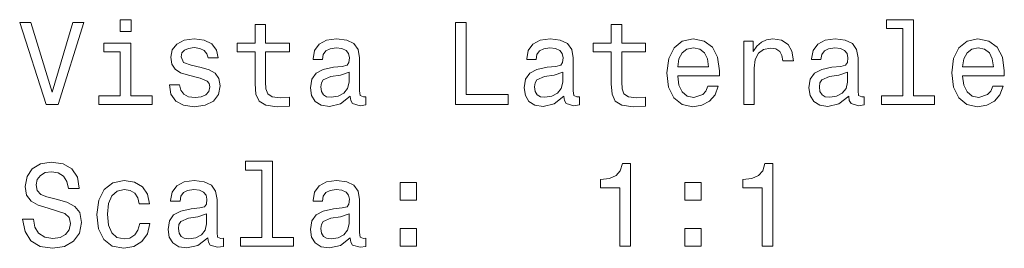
# Model space of a CAD drawing. Extents: x 323 to 1928, y 42 to 1739.
# Tile 3 of 6: x 1445 to 1565, y 688 to 716. Entities that reach past the tile are written whole.
import ezdxf

# ---------------------------------------------------------------- set-up
doc = ezdxf.new("R2010")
doc.units = 0

msp = doc.modelspace()

# ---------------------------------------------------------------- linework, layer by layer
at = {"color": 7, "lineweight": 13}
for points in [[(1458.49, 716.05), (1457.15, 716.05), (1457.15, 714.61), (1458.49, 714.61)], [(1552.51, 714.99), (1552.51, 706.77), (1549.9, 706.77), (1549.9, 705.71), (1556.37, 705.71), (1556.37, 706.77), (1553.78, 706.77), (1553.78, 716.05), (1550.52, 716.05), (1550.52, 714.99)], [(1451.39, 715.72), (1448.88, 707.21), (1446.3, 715.72), (1444.93, 715.72), (1448.16, 705.71), (1449.6, 705.71), (1452.76, 715.72)], [(1473.62, 712.11), (1473.62, 708.23), (1473.71, 706.98), (1474.11, 706.11), (1474.92, 705.61), (1476.29, 705.43), (1477.78, 705.51), (1477.78, 706.6), (1476.69, 706.52), (1475.7, 706.63), (1475.16, 706.99), (1474.93, 707.6), (1474.89, 708.45), (1474.89, 712.11), (1477.78, 712.11), (1477.78, 713.19), (1474.89, 713.19), (1474.89, 715.45), (1473.62, 715.45), (1473.62, 713.19), (1471.43, 713.19), (1471.43, 712.11)], [(1498, 705.71), (1504.43, 705.71), (1504.43, 706.92), (1499.33, 706.92), (1499.33, 715.71), (1498, 715.71)], [(1516.99, 712.11), (1516.99, 708.23), (1517.08, 706.98), (1517.48, 706.11), (1518.29, 705.61), (1519.66, 705.43), (1521.16, 705.51), (1521.16, 706.6), (1520.06, 706.52), (1519.07, 706.63), (1518.53, 706.99), (1518.3, 707.6), (1518.26, 708.45), (1518.26, 712.11), (1521.16, 712.11), (1521.16, 713.19), (1518.26, 713.19), (1518.26, 715.45), (1516.99, 715.45), (1516.99, 713.19), (1514.8, 713.19), (1514.8, 712.11)], [(1467.04, 710.22), (1465.81, 710.51), (1464.9, 710.84), (1464.6, 711.52), (1464.69, 711.99), (1464.99, 712.34), (1465.48, 712.55), (1466.19, 712.64), (1466.86, 712.55), (1467.4, 712.29), (1467.74, 711.9), (1467.89, 711.39), (1469.12, 711.39), (1469.12, 711.41), (1468.91, 712.35), (1468.32, 713.09), (1467.4, 713.55), (1466.19, 713.72), (1464.96, 713.55), (1464.07, 713.07), (1463.51, 712.37), (1463.33, 711.47), (1463.46, 710.61), (1463.87, 710), (1464.53, 709.57), (1465.49, 709.27), (1466.91, 708.92), (1467.77, 708.56), (1468, 708.27), (1468.09, 707.84), (1467.96, 707.31), (1467.61, 706.9), (1467.05, 706.65), (1466.3, 706.56), (1465.51, 706.65), (1464.93, 706.95), (1464.54, 707.44), (1464.38, 708.11), (1463.16, 708.11), (1463.36, 706.96), (1463.95, 706.13), (1464.89, 705.62), (1466.19, 705.43), (1467.54, 705.62), (1468.53, 706.13), (1469.14, 706.93), (1469.36, 707.99), (1469.2, 708.89), (1468.75, 709.51), (1468.02, 709.92)], [(1485.19, 706.72), (1485.19, 706.67), (1485.26, 706.18), (1485.48, 705.84), (1486.39, 705.56), (1487.09, 705.68), (1487.09, 706.66), (1486.79, 706.62), (1486.39, 706.8), (1486.32, 707.38), (1486.32, 711.39), (1486.14, 712.41), (1485.64, 713.13), (1484.76, 713.56), (1483.52, 713.72), (1482.31, 713.55), (1481.42, 713.06), (1480.85, 712.29), (1480.67, 711.28), (1480.67, 711.2), (1481.81, 711.2), (1481.91, 711.8), (1482.22, 712.24), (1482.74, 712.5), (1483.48, 712.6), (1484.18, 712.52), (1484.69, 712.31), (1484.99, 711.93), (1485.09, 711.41), (1485.03, 710.81), (1484.8, 710.51), (1484.23, 710.36), (1483.15, 710.25), (1481.91, 709.99), (1481.03, 709.53), (1480.51, 708.81), (1480.35, 707.74), (1480.49, 706.79), (1480.94, 706.08), (1481.66, 705.64), (1482.66, 705.48), (1484, 705.78)], [(1511.21, 706.72), (1511.21, 706.67), (1511.29, 706.18), (1511.5, 705.84), (1512.41, 705.56), (1513.12, 705.68), (1513.12, 706.66), (1512.81, 706.62), (1512.41, 706.8), (1512.34, 707.38), (1512.34, 711.39), (1512.17, 712.41), (1511.66, 713.13), (1510.78, 713.56), (1509.54, 713.72), (1508.33, 713.55), (1507.44, 713.06), (1506.88, 712.29), (1506.69, 711.28), (1506.69, 711.2), (1507.83, 711.2), (1507.93, 711.8), (1508.25, 712.24), (1508.76, 712.5), (1509.5, 712.6), (1510.21, 712.52), (1510.71, 712.31), (1511.01, 711.93), (1511.11, 711.41), (1511.06, 710.81), (1510.83, 710.51), (1510.25, 710.36), (1509.17, 710.25), (1507.93, 709.99), (1507.05, 709.53), (1506.53, 708.81), (1506.37, 707.74), (1506.52, 706.79), (1506.96, 706.08), (1507.68, 705.64), (1508.68, 705.48), (1510.02, 705.78)], [(1525.08, 709.21), (1530.15, 709.21), (1530.16, 709.8), (1529.93, 711.46), (1529.3, 712.7), (1528.29, 713.45), (1526.95, 713.72), (1525.64, 713.43), (1524.63, 712.62), (1523.98, 711.31), (1523.75, 709.58), (1523.97, 707.81), (1524.61, 706.52), (1525.61, 705.71), (1526.91, 705.43), (1528.03, 705.62), (1528.95, 706.11), (1529.63, 706.89), (1530.02, 707.93), (1528.76, 707.93), (1528.51, 707.35), (1528.13, 706.92), (1527.06, 706.57), (1526.24, 706.73), (1525.62, 707.24), (1525.22, 708.06), (1525.08, 709.17)], [(1533.12, 705.71), (1534.38, 705.71), (1534.38, 710.13), (1534.51, 711.2), (1534.9, 711.96), (1535.54, 712.42), (1536.39, 712.58), (1537.02, 712.48), (1537.5, 712.19), (1537.78, 711.7), (1537.89, 711.04), (1539.17, 711.04), (1539, 712.21), (1538.52, 713.04), (1537.73, 713.55), (1536.65, 713.72), (1535.91, 713.6), (1535.28, 713.32), (1534.72, 712.83), (1534.27, 712.16), (1534.27, 713.45), (1533.12, 713.45)], [(1545.91, 706.72), (1545.91, 706.67), (1545.98, 706.18), (1546.2, 705.84), (1547.11, 705.56), (1547.81, 705.68), (1547.81, 706.66), (1547.51, 706.62), (1547.11, 706.8), (1547.04, 707.38), (1547.04, 711.39), (1546.86, 712.41), (1546.36, 713.13), (1545.48, 713.56), (1544.24, 713.72), (1543.03, 713.55), (1542.14, 713.06), (1541.57, 712.29), (1541.39, 711.28), (1541.39, 711.2), (1542.53, 711.2), (1542.63, 711.8), (1542.94, 712.24), (1543.46, 712.5), (1544.2, 712.6), (1544.9, 712.52), (1545.41, 712.31), (1545.71, 711.93), (1545.81, 711.41), (1545.75, 710.81), (1545.52, 710.51), (1544.95, 710.36), (1543.87, 710.25), (1542.63, 709.99), (1541.75, 709.53), (1541.23, 708.81), (1541.07, 707.74), (1541.21, 706.79), (1541.66, 706.08), (1542.38, 705.64), (1543.38, 705.48), (1544.72, 705.78)], [(1559.77, 709.21), (1564.85, 709.21), (1564.86, 709.8), (1564.63, 711.46), (1564, 712.7), (1562.99, 713.45), (1561.65, 713.72), (1560.34, 713.43), (1559.33, 712.62), (1558.68, 711.31), (1558.45, 709.58), (1558.66, 707.81), (1559.31, 706.52), (1560.31, 705.71), (1561.6, 705.43), (1562.73, 705.62), (1563.65, 706.11), (1564.33, 706.89), (1564.72, 707.93), (1563.46, 707.93), (1563.2, 707.35), (1562.83, 706.92), (1561.76, 706.57), (1560.94, 706.73), (1560.32, 707.24), (1559.92, 708.06), (1559.77, 709.17)], [(1458.45, 706.77), (1458.45, 713.19), (1455.19, 713.19), (1455.19, 712.11), (1457.18, 712.11), (1457.18, 706.77), (1454.59, 706.77), (1454.59, 705.71), (1461.07, 705.71), (1461.07, 706.77)], [(1525.08, 710.28), (1525.23, 711.27), (1525.62, 712.01), (1526.21, 712.45), (1526.99, 712.61), (1527.76, 712.45), (1528.35, 712.01), (1528.71, 711.27), (1528.84, 710.28)], [(1559.77, 710.28), (1559.93, 711.27), (1560.32, 712.01), (1560.91, 712.45), (1561.69, 712.61), (1562.45, 712.45), (1563.04, 712.01), (1563.4, 711.27), (1563.53, 710.28)], [(1485.05, 708.42), (1484.87, 707.67), (1484.41, 707.09), (1483.72, 706.72), (1482.87, 706.59), (1482.32, 706.66), (1481.93, 706.89), (1481.69, 707.29), (1481.62, 707.86), (1481.68, 708.36), (1481.91, 708.72), (1482.83, 709.12), (1484, 709.3), (1485.05, 709.64)], [(1511.07, 708.42), (1510.9, 707.67), (1510.44, 707.09), (1509.74, 706.72), (1508.89, 706.59), (1508.35, 706.66), (1507.96, 706.89), (1507.71, 707.29), (1507.64, 707.86), (1507.7, 708.36), (1507.93, 708.72), (1508.85, 709.12), (1510.02, 709.3), (1511.07, 709.64)], [(1545.77, 708.42), (1545.59, 707.67), (1545.13, 707.09), (1544.44, 706.72), (1543.59, 706.59), (1543.04, 706.66), (1542.66, 706.89), (1542.41, 707.29), (1542.34, 707.86), (1542.4, 708.36), (1542.63, 708.72), (1543.55, 709.12), (1544.72, 709.3), (1545.77, 709.64)], [(1446.6, 691.73), (1445.29, 691.73), (1445.58, 690.2), (1446.3, 689.08), (1447.41, 688.4), (1448.91, 688.16), (1450.39, 688.39), (1451.5, 689.02), (1452.21, 690.02), (1452.47, 691.33), (1452.25, 692.51), (1451.65, 693.27), (1450.67, 693.78), (1449.36, 694.15), (1448.23, 694.43), (1447.5, 694.74), (1447.08, 695.2), (1446.95, 695.92), (1447.08, 696.57), (1447.45, 697.06), (1448.03, 697.39), (1448.82, 697.51), (1449.63, 697.37), (1450.26, 696.98), (1450.68, 696.33), (1450.88, 695.45), (1452.19, 695.45), (1452.19, 695.48), (1451.96, 696.83), (1451.29, 697.84), (1450.22, 698.48), (1448.78, 698.69), (1447.48, 698.48), (1446.47, 697.87), (1445.83, 696.93), (1445.59, 695.72), (1445.78, 694.64), (1446.33, 693.91), (1447.19, 693.42), (1448.38, 693.04), (1449.54, 692.71), (1450.42, 692.39), (1450.95, 691.93), (1451.14, 691.18), (1450.97, 690.42), (1450.52, 689.84), (1449.85, 689.48), (1448.97, 689.37), (1447.99, 689.53), (1447.24, 689.99), (1446.76, 690.74)], [(1474.44, 697.71), (1474.44, 689.5), (1471.83, 689.5), (1471.83, 688.43), (1478.3, 688.43), (1478.3, 689.5), (1475.71, 689.5), (1475.71, 698.78), (1472.45, 698.78), (1472.45, 697.71)], [(1518.02, 688.43), (1519.33, 688.43), (1519.33, 698.5), (1518.35, 698.5), (1518.09, 697.62), (1517.57, 697.03), (1516.78, 696.69), (1515.68, 696.57), (1515.68, 695.55), (1518.02, 695.55)], [(1535.36, 688.43), (1536.68, 688.43), (1536.68, 698.5), (1535.7, 698.5), (1535.44, 697.62), (1534.92, 697.03), (1534.12, 696.69), (1533.03, 696.57), (1533.03, 695.55), (1535.36, 695.55)], [(1459.5, 693.6), (1460.75, 693.6), (1460.49, 694.76), (1459.87, 695.67), (1458.91, 696.23), (1457.66, 696.44), (1456.27, 696.16), (1455.22, 695.35), (1454.56, 694.04), (1454.33, 692.28), (1454.54, 690.54), (1455.19, 689.24), (1456.21, 688.43), (1457.61, 688.16), (1458.85, 688.37), (1459.82, 688.98), (1460.48, 689.93), (1460.77, 691.2), (1459.56, 691.2), (1459.34, 690.39), (1458.94, 689.79), (1458.36, 689.41), (1457.66, 689.3), (1456.78, 689.48), (1456.14, 690.06), (1455.75, 691), (1455.62, 692.32), (1455.75, 693.62), (1456.16, 694.56), (1456.81, 695.13), (1457.66, 695.33), (1458.4, 695.2), (1458.97, 694.87), (1459.34, 694.33)], [(1467.84, 689.44), (1467.84, 689.4), (1467.91, 688.91), (1468.13, 688.56), (1469.04, 688.29), (1469.74, 688.4), (1469.74, 689.38), (1469.44, 689.34), (1469.04, 689.53), (1468.97, 690.1), (1468.97, 694.11), (1468.79, 695.13), (1468.29, 695.85), (1467.41, 696.28), (1466.17, 696.44), (1464.96, 696.27), (1464.07, 695.78), (1463.51, 695.02), (1463.32, 694.01), (1463.32, 693.92), (1464.46, 693.92), (1464.56, 694.53), (1464.87, 694.96), (1465.39, 695.22), (1466.13, 695.32), (1466.83, 695.25), (1467.34, 695.03), (1467.64, 694.66), (1467.74, 694.14), (1467.68, 693.53), (1467.45, 693.23), (1466.88, 693.09), (1465.8, 692.97), (1464.56, 692.71), (1463.68, 692.25), (1463.16, 691.53), (1463, 690.46), (1463.15, 689.51), (1463.59, 688.81), (1464.31, 688.36), (1465.31, 688.2), (1466.65, 688.5)], [(1485.19, 689.44), (1485.19, 689.4), (1485.26, 688.91), (1485.48, 688.56), (1486.39, 688.29), (1487.09, 688.4), (1487.09, 689.38), (1486.79, 689.34), (1486.39, 689.53), (1486.32, 690.1), (1486.32, 694.11), (1486.14, 695.13), (1485.64, 695.85), (1484.76, 696.28), (1483.52, 696.44), (1482.31, 696.27), (1481.42, 695.78), (1480.85, 695.02), (1480.67, 694.01), (1480.67, 693.92), (1481.81, 693.92), (1481.91, 694.53), (1482.22, 694.96), (1482.74, 695.22), (1483.48, 695.32), (1484.18, 695.25), (1484.69, 695.03), (1484.99, 694.66), (1485.09, 694.14), (1485.03, 693.53), (1484.8, 693.23), (1484.23, 693.09), (1483.15, 692.97), (1481.91, 692.71), (1481.03, 692.25), (1480.51, 691.53), (1480.35, 690.46), (1480.49, 689.51), (1480.94, 688.81), (1481.66, 688.36), (1482.66, 688.2), (1484, 688.5)], [(1491.26, 694.02), (1493.25, 694.02), (1493.25, 696.17), (1491.26, 696.17)], [(1525.95, 694.02), (1527.94, 694.02), (1527.94, 696.17), (1525.95, 696.17)], [(1467.7, 691.14), (1467.53, 690.39), (1467.06, 689.82), (1466.37, 689.44), (1465.52, 689.31), (1464.98, 689.38), (1464.59, 689.61), (1464.34, 690.02), (1464.27, 690.58), (1464.33, 691.08), (1464.56, 691.44), (1465.48, 691.85), (1466.65, 692.02), (1467.7, 692.37)], [(1485.05, 691.14), (1484.87, 690.39), (1484.41, 689.82), (1483.72, 689.44), (1482.87, 689.31), (1482.32, 689.38), (1481.93, 689.61), (1481.69, 690.02), (1481.62, 690.58), (1481.68, 691.08), (1481.91, 691.44), (1482.83, 691.85), (1484, 692.02), (1485.05, 692.37)], [(1491.26, 688.43), (1493.25, 688.43), (1493.25, 690.58), (1491.26, 690.58)], [(1525.95, 688.43), (1527.94, 688.43), (1527.94, 690.58), (1525.95, 690.58)]]:
    msp.add_lwpolyline(points, close=True, dxfattribs=at)

doc.saveas('drawing.dxf')
